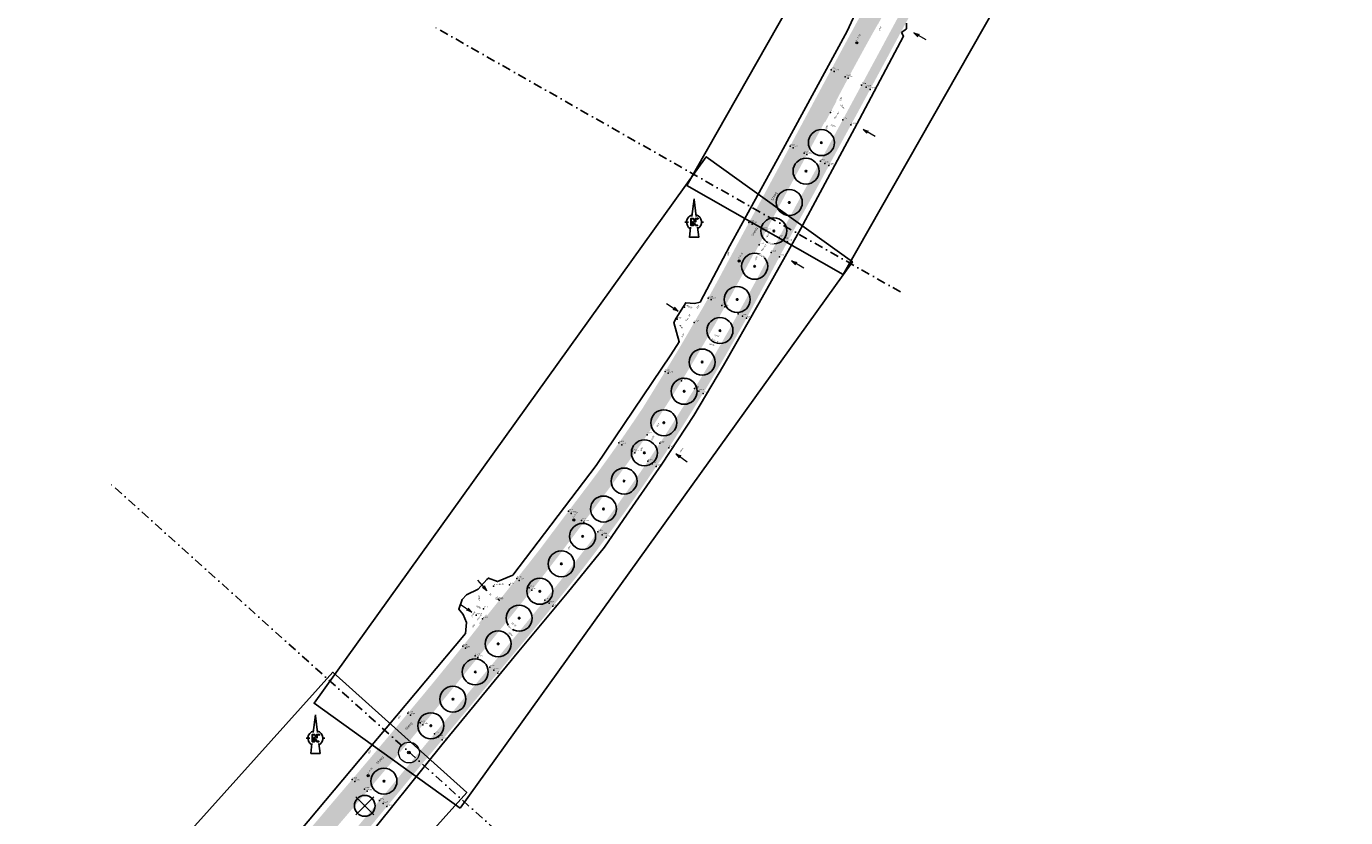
# Model space of a CAD drawing. Header units: metres. Extents: x 157686 to 160831, y 403691 to 406312.
# Tile 13 of 29: x 159361 to 159741, y 404510 to 404738. Entities that reach past the tile are written whole.
import ezdxf
from ezdxf.enums import TextEntityAlignment as Align

# ---------------------------------------------------------------- set-up
doc = ezdxf.new("R2010")
doc.units = ezdxf.units.M
doc.linetypes.add('DASHDOT2', pattern=[12.7, 6.35, -3.175, 0, -3.175])
doc.layers.get('Defpoints').update_dxf_attribs({"color": 171})
for name, color, linetype, lineweight in [('B-WE-GR-BOOM-S', 90, 'Continuous', 25), ('B-WE-GR-BOOM-S (ingemeten)', 90, 'Continuous', 25), ('B-WE-MO-ONDERZOEK_BORING-S-200', 30, 'Continuous', 18), ('B-WE-OG-HOOGTEPUNT-S', 7, 'Continuous', 25), ('B-WE-OG-HOOGTEPUNT-T18', 10, 'Continuous', 18), ('B-WE-OG-TOPOGRAFIE-T35', 7, 'Continuous', 35), ('B-WE-OG-TOPOGRAFIE_INRIT-G', 10, 'Continuous', 18), ('B-WE-VH-T25', 7, 'Continuous', 25), ('V-WE-GR-BOOM-S (kwaliteit)', 20, 'Continuous', 25), ('X-XX-AL-BLADVERWIJZING_AS-G', 7, 'DASHDOT2', 25), ('X-XX-AL-ORIENTATIE-S', 7, 'Continuous', 25)]:
    doc.layers.add(name, color=color, linetype=linetype, lineweight=lineweight)
doc.layers.add('V-WE-VH-GESLOTENVERHARDING_ASFALT-A-200', color=7, linetype='Continuous', lineweight=18, true_color=0xcdcdcd)
doc.styles.add('NLCS-ISO', font='NLCS-ISO.TTF')
doc.styles.add('NLCS-ISO-M200-T25_CURSIEF', font='NLCS-ISO.TTF', dxfattribs={"oblique": 15, "height": 0.5})
doc.styles.add('NLCS-ISO-M200-T35', font='NLCS-ISO.TTF', dxfattribs={"height": 0.7})

# ---------------------------------------------------------------- blocks, each defined once
blk = doc.blocks.new('SGR-BOOM_GBKN-SO')
at = {"linetype": 'ByBlock', "lineweight": 18}
h = blk.add_hatch(color=0, dxfattribs=at)
h.dxf.hatch_style = 1
edge = h.paths.add_edge_path()
edge.add_arc((0, 0), 0.25, 0, 360)
at = {"color": 0, "linetype": 'ByBlock', "lineweight": 18}
for radius in [2, 0.25]:
    blk.add_circle((0, 0), radius, dxfattribs=at)
at = {"color": 0, "linetype": 'ByBlock', "lineweight": 18, "style": 'NLCS-ISO'}
blk.add_attdef('SOORT', (2.5, 0), '', height=1.5, dxfattribs=at)
blk = doc.blocks.new('SGR-BOOM_01')
at = {"ltscale": 0.1}
h = blk.add_hatch(color=256, dxfattribs=at)
edge = h.paths.add_edge_path()
edge.add_arc((0, 0), 0.15, 0, 360)
for radius in [2.5, 0.045]:
    blk.add_circle((0, 0), radius)
blk.add_circle((0, 0), 0.15, dxfattribs=at)
blk = doc.blocks.new('inrit')
at = {"linetype": 'Continuous'}
for p, q in [((0, 0), (4.06, 0)), ((4.06, 0), (2.53, 0.38)), ((2.53, 0.38), (2.97, 0)), ((4.06, 0), (2.53, -0.38)), ((2.53, -0.38), (2.97, 0))]:
    blk.add_line(p, q, dxfattribs=at)
blk = doc.blocks.new('Noordpijl Advin')
blk.add_hatch(color=256).paths.add_polyline_path([(2.18, 2.74), (0.92, 2.74), (0.92, 0.69), (-0.59, 2.74), (-2.32, 2.74), (-2.32, -2.44), (-0.56, -2.44), (-0.56, -0.24), (1.04, -2.44), (2.54, -2.44), (2.54, -2.17), (1.18, -2.17), (-0.83, 0.59), (-0.83, -2.17), (-2.05, -2.17), (-2.05, 2.47), (-0.72, 2.47), (0.91, 0.24), (1.19, 0.24), (1.19, 2.47), (2.18, 2.47, 5.532946)])
for p, q in [((0.03, 16.93), (-1.54, 4.14)), ((-2.5, -3.65), (-3.41, -11.07))]:
    blk.add_line(p, q)
for points in [[(-0.05, 16.28), (1.46, 4.17)], [(-5.42, 0), (-6.7, 0)], [(-5.42, 0), (-4.14, 0)], [(5.42, 0), (6.7, 0)], [(2.44, -3.69), (3.34, -10.91), (-3.39, -10.91)]]:
    blk.add_lwpolyline(points)
blk.add_lwpolyline([(2.18, 2.74), (0.92, 2.74), (0.92, 0.69), (-0.59, 2.74), (-2.32, 2.74), (-2.32, -2.44), (-0.56, -2.44), (-0.56, -0.24), (1.04, -2.44), (2.54, -2.44), (2.54, -2.17), (1.18, -2.17), (-0.83, 0.59), (-0.83, -2.17), (-2.05, -2.17), (-2.05, 2.47), (-0.72, 2.47), (0.91, 0.24), (1.19, 0.24), (1.19, 2.47), (2.18, 2.47), (2.18, 2.47, 5.532946)], format="xyb", close=True)
for start, end in [(105.04578, 240.95914), (300.17705, 74.04174)]:
    blk.add_arc((0, 0), 5.42, start, end)
for points in [[(-0.05, 16.28), (0.03, 16.93), (1.46, 4.17), (1.63, 4.11)], [(2.42, -3.7), (2.57, -3.59), (3.34, -10.91), (3.52, -11.07)], [(-3.41, -11.07), (-3.39, -10.91), (3.52, -11.07), (3.34, -10.91)]]:
    blk.add_solid(points)
blk = doc.blocks.new('SOG-HOOGTEPUNT-SO')
for p, q in [((-0.5, 0), (0.5, 0)), ((0, 0.5), (0, -0.5))]:
    blk.add_line(p, q)
blk = doc.blocks.new('V-SGR-BOOM_02')
at = {"lineweight": -3}
for p, q in [((-4.29, 4.29), (4.29, -4.29)), ((4.29, 4.29), (-4.29, -4.29))]:
    blk.add_line(p, q, dxfattribs=at)
for radius in [5, 0.15]:
    blk.add_circle((0, 0), radius)
blk = doc.blocks.new('SMO-BODEM_BORING_VERHARDING-SO')
h = blk.add_hatch(color=256)
edge = h.paths.add_edge_path()
edge.add_arc((0, 0), 1.5, 0, 360)
blk.add_circle((0, 0), 1.5)
at = {"style": 'NLCS-ISO'}
blk.add_attdef('NR', (1.7, 1.5), '', height=2.5, dxfattribs=at)

msp = doc.modelspace()

# ---------------------------------------------------------------- hatches: boundary and pattern name
at = {"layer": 'V-WE-VH-GESLOTENVERHARDING_ASFALT-A-200', "true_color": 0x7d7d7d}
h = msp.add_hatch(color=8, dxfattribs=at)
h.dxf.hatch_style = 1
h.paths.add_polyline_path([(159651.77, 404816.04), (159654.1, 404819.59), (159656.25, 404822.88), (159658.28, 404825.94), (159660.11, 404828.69), (159662.71, 404832.57), (159665.9, 404837.22), (159667.94, 404840.15), (159669.11, 404841.83), (159670.9, 404844.33), (159673.17, 404847.48), (159675.29, 404850.41), (159676.86, 404852.58), (159678.25, 404854.47), (159680.27, 404857.17), (159681.59, 404858.91), (159684.43, 404862.61), (159687.82, 404867.02), (159690.27, 404870.19), (159690.16, 404870.33), (159692.88, 404873.79), (159692.95, 404873.73), (159696.06, 404877.73), (159699.88, 404882.64), (159702.62, 404886.16), (159704.97, 404889.16), (159709.51, 404894.86), (159713.13, 404899.3), (159715.16, 404901.74), (159716.83, 404903.74), (159718.61, 404905.88), (159720.64, 404908.26), (159722.97, 404910.95), (159725.44, 404913.72), (159727.66, 404916.13), (159729.72, 404918.33), (159731.75, 404920.48), (159733.49, 404922.27), (159735.94, 404924.76), (159736.75, 404925.55), (159733.17, 404929.68), (159732.04, 404928.59), (159729.52, 404926.12), (159727.49, 404924.08), (159725.31, 404921.79), (159723.37, 404919.67), (159721.21, 404917.25), (159718.89, 404914.57), (159716.55, 404911.88), (159714.41, 404909.38), (159712.47, 404907.08), (159710.8, 404905.08), (159708.74, 404902.54), (159705.37, 404898.33), (159700.58, 404892.24), (159698.54, 404889.64), (159695.91, 404886.29), (159691.57, 404880.74), (159688.53, 404876.84), (159686.42, 404874.12), (159683.52, 404870.37), (159679.98, 404865.78), (159677.08, 404862.02), (159675.58, 404860.1), (159673.69, 404857.6), (159672.25, 404855.65), (159670.68, 404853.51), (159668.59, 404850.63), (159666.37, 404847.53), (159664.8, 404845.32), (159663.48, 404843.45), (159661.15, 404840.11), (159658.16, 404835.74), (159655.59, 404831.9), (159653.72, 404829.06), (159651.68, 404825.94), (159649.54, 404822.67), (159647.18, 404819.06), (159644.74, 404815.3), (159642.3, 404811.53), (159641.63, 404810.52), (159639.51, 404807.16), (159637.86, 404804.51), (159635.8, 404801.18), (159633.4, 404797.19), (159630.51, 404792.35), (159628.5, 404788.98), (159626.32, 404785.3), (159625.12, 404783.29), (159623.42, 404780.39), (159621.11, 404776.42), (159619.46, 404773.57), (159617.53, 404770.23), (159615.43, 404766.59), (159613.75, 404763.63), (159611.9, 404760.38), (159610.24, 404757.43), (159607.69, 404752.88), (159604.48, 404747.1), (159603, 404744.45), (159601.6, 404741.88), (159600.29, 404739.49), (159598.18, 404735.64), (159597.02, 404733.48), (159595.66, 404730.96), (159594.04, 404727.96), (159592.29, 404724.7), (159590.83, 404722.01), (159589.29, 404719.14), (159587.78, 404716.33), (159586.14, 404713.27), (159583.64, 404708.62), (159580.94, 404703.55), (159578.53, 404699.03), (159575.83, 404694.01), (159573.68, 404690.02), (159571.98, 404686.89), (159568.59, 404680.63), (159565.95, 404675.73), (159564.3, 404672.66), (159562.58, 404669.45), (159560.07, 404664.77), (159557.51, 404660.09), (159555.79, 404657.03), (159555.62, 404656.74), (159555.09, 404655.84), (159554.22, 404654.35), (159553.31, 404652.77), (159552.28, 404650.98), (159551.34, 404649.34), (159550.87, 404648.54), (159550.39, 404647.72), (159549.88, 404646.85), (159549.14, 404645.57), (159547.33, 404642.56), (159545.91, 404640.22), (159543.82, 404636.81), (159542.2, 404634.17), (159541.03, 404632.26), (159538.45, 404628.07), (159535.86, 404624.24), (159533.79, 404621.2), (159531.96, 404618.57), (159530.49, 404616.48), (159528.57, 404613.76), (159526.37, 404610.73), (159525.03, 404608.91), (159522.41, 404605.42), (159520.04, 404602.29), (159517.43, 404598.84), (159514.61, 404595.11), (159512.14, 404591.83), (159509.19, 404587.87), (159505.59, 404583.24), (159503.28, 404580.34), (159500.03, 404576.31), (159497.6, 404573.28), (159495.86, 404571.12), (159494.26, 404569.13), (159493.67, 404568.37), (159493.33, 404568.68), (159491.23, 404566.03), (159491.56, 404565.72), (159489.11, 404562.59), (159486.47, 404559.27), (159483.72, 404555.86), (159480.52, 404551.92), (159477.43, 404548.14), (159474.67, 404544.8), (159478.09, 404540.41), (159478.89, 404541.38), (159481.61, 404544.71), (159484.52, 404548.28), (159487.69, 404552.19), (159490.52, 404555.67), (159493.44, 404559.3), (159496.75, 404563.41), (159498.8, 404565.96), (159500.39, 404567.95), (159502.18, 404570.19), (159504.49, 404573.09), (159507.77, 404577.22), (159510.19, 404580.29), (159513.84, 404585.02), (159515.79, 404587.61), (159518.87, 404591.69), (159522.03, 404595.92), (159524.39, 404599.08), (159526.93, 404602.48), (159529.81, 404606.32), (159531.14, 404608.15), (159532.9, 404610.56), (159534.66, 404613.02), (159536.69, 404615.88), (159538.47, 404618.46), (159540.39, 404621.32), (159541.36, 404622.81), (159542.68, 404624.84), (159543.76, 404626.52), (159545.82, 404629.73), (159548.41, 404633.86), (159550.45, 404637.17), (159552.13, 404639.93), (159553.81, 404642.74), (159555.46, 404645.54), (159557.32, 404648.74), (159558.13, 404650.14), (159558.87, 404651.43), (159560.45, 404654.24), (159562.16, 404657.31), (159564.87, 404662.26), (159567.32, 404666.73), (159570.53, 404672.66), (159571.06, 404673.36), (159571.23, 404673.69), (159573.34, 404677.6), (159573.62, 404678.42), (159576.67, 404684.14), (159578.49, 404687.53), (159580.66, 404691.58), (159583.2, 404696.29), (159585.57, 404700.69), (159588.46, 404706.02), (159590.99, 404710.69), (159591.14, 404710.61), (159592.83, 404713.77), (159594.42, 404716.73), (159594.29, 404716.79), (159597.59, 404723), (159599.04, 404725.7), (159600.38, 404728.16), (159601.91, 404730.97), (159603.08, 404733.09), (159604.99, 404736.52), (159606.24, 404738.74), (159606.4, 404738.95), (159609.27, 404744.11), (159609.94, 404745.34), (159612.1, 404749.24), (159613.2, 404751.22), (159614.62, 404753.78), (159616.27, 404756.74), (159618.44, 404760.59), (159620.19, 404763.71), (159622.33, 404767.43), (159624.28, 404770.8), (159625.97, 404773.7), (159628.07, 404777.31), (159629.62, 404779.98), (159631.4, 404782.99), (159633.12, 404785.88), (159635.24, 404789.43), (159638.23, 404794.41), (159640.1, 404797.54), (159642.19, 404800.99), (159643.79, 404803.59), (159645.63, 404806.58), (159646.42, 404807.79), (159649.32, 404812.26)])
at = {"layer": 'V-WE-VH-GESLOTENVERHARDING_ASFALT-A-200'}
h = msp.add_hatch(color=256, dxfattribs=at)
h.dxf.hatch_style = 1
h.paths.add_polyline_path([(159643.38, 404791.26), (159645.08, 404794), (159647.62, 404798), (159649.23, 404800.56), (159650.51, 404802.59), (159651.33, 404803.87), (159654.46, 404808.66), (159655.08, 404809.61), (159656.87, 404812.34), (159659.21, 404815.88), (159661.35, 404819.12), (159663.42, 404822.22), (159665.28, 404825), (159667.87, 404828.77), (159671.27, 404833.67), (159673.11, 404836.3), (159674.26, 404837.91), (159676.04, 404840.42), (159678.3, 404843.55), (159680.48, 404846.56), (159681.93, 404848.53), (159683.47, 404850.57), (159685.33, 404853.04), (159686.69, 404854.86), (159689.57, 404858.67), (159692.75, 404862.88), (159695.58, 404866.57), (159698.04, 404869.79), (159701.13, 404873.78), (159704.7, 404878.34), (159707.57, 404882), (159710.03, 404885.09), (159714.71, 404890.94), (159718.34, 404895.31), (159720.42, 404897.77), (159721.82, 404899.44), (159723.7, 404901.65), (159725.64, 404903.9), (159727.87, 404906.46), (159730.41, 404909.3), (159732.47, 404911.56), (159734.95, 404914.22), (159736.79, 404916.15), (159738.42, 404917.76), (159741.2, 404920.4), (159739.34, 404922.56), (159738.87, 404922.12), (159736.19, 404919.56), (159734.59, 404917.96), (159732.79, 404916.03), (159730.32, 404913.37), (159728.26, 404911.11), (159725.71, 404908.26), (159723.49, 404905.71), (159721.55, 404903.46), (159719.66, 404901.25), (159718.27, 404899.58), (159716.2, 404897.12), (159712.57, 404892.74), (159707.88, 404886.9), (159705.42, 404883.81), (159702.55, 404880.15), (159698.98, 404875.57), (159695.89, 404871.57), (159693.45, 404868.36), (159690.63, 404864.68), (159687.46, 404860.49), (159684.58, 404856.7), (159683.22, 404854.9), (159681.36, 404852.44), (159679.84, 404850.38), (159678.36, 404848.37), (159676.17, 404845.36), (159673.9, 404842.22), (159672.11, 404839.72), (159670.96, 404838.11), (159669.1, 404835.48), (159665.71, 404830.58), (159663.12, 404826.81), (159661.27, 404824.03), (159659.22, 404820.93), (159657.08, 404817.69), (159654.74, 404814.15), (159652.95, 404811.42), (159652.32, 404810.47), (159649.2, 404805.68), (159648.17, 404804.08), (159646.86, 404802.05), (159645.24, 404799.49), (159642.75, 404795.49), (159641.07, 404792.75), (159638.06, 404787.73), (159636.39, 404784.84), (159634.58, 404781.7), (159632.7, 404778.45), (159631.34, 404776.06), (159629.03, 404772.02), (159627.41, 404769.12), (159625.47, 404765.57), (159623.7, 404762.27), (159621.88, 404758.9), (159619.91, 404755.25), (159618.16, 404752.02), (159616.85, 404749.59), (159616.15, 404748.29), (159615.68, 404747.42), (159615.43, 404746.96), (159614.35, 404744.96), (159614.14, 404744.57), (159612.88, 404742.23), (159611.96, 404740.53), (159611.17, 404739.07), (159610.27, 404737.4), (159608.96, 404734.97), (159607.11, 404731.53), (159605.97, 404729.41), (159604.55, 404726.79), (159603.14, 404724.16), (159601.52, 404721.15), (159598.2, 404715.01), (159597.13, 404713.03), (159596.53, 404711.92), (159595.2, 404709.44), (159594.93, 404708.95), (159592.18, 404703.87), (159589.23, 404698.38), (159586.91, 404694.14), (159584.42, 404689.67), (159582.13, 404685.5), (159580.37, 404682.19), (159579.1, 404679.77), (159577.4, 404676.52), (159576.42, 404674.68), (159574.63, 404671.32), (159574.26, 404670.63), (159571.15, 404664.83), (159568.59, 404660.11), (159566.11, 404655.58), (159564.3, 404652.32), (159562.74, 404649.55), (159561.8, 404647.91), (159560.99, 404646.48), (159559.38, 404643.69), (159557.8, 404640.99), (159556.06, 404638.07), (159554.24, 404635.07), (159552.22, 404631.79), (159550.84, 404629.57), (159549.74, 404627.82), (159547.51, 404624.27), (159546.02, 404621.93), (159544.05, 404618.92), (159542.53, 404616.62), (159540.48, 404613.56), (159538.47, 404610.58), (159536.59, 404607.85), (159534.89, 404605.41), (159533.56, 404603.52), (159530.82, 404599.64), (159528.79, 404596.81), (159525.97, 404592.96), (159522.69, 404588.54), (159520.27, 404585.35), (159517.67, 404581.99), (159515.98, 404579.84), (159514, 404577.39), (159511.47, 404574.25), (159508.31, 404570.36), (159506.08, 404567.6), (159504.03, 404565.09), (159503.14, 404564), (159502.41, 404563.1), (159500.29, 404560.5), (159496.93, 404556.42), (159493.95, 404552.84), (159490.78, 404549.04), (159487.91, 404545.62), (159484.91, 404541.99), (159482.26, 404538.8), (159480.76, 404536.99), (159482.55, 404534.69), (159483.54, 404535.87), (159484.56, 404537.09), (159487.28, 404540.36), (159490.28, 404544), (159493.04, 404547.34), (159494.88, 404549.54), (159496.29, 404551.23), (159499.15, 404554.69), (159502.69, 404558.94), (159504.87, 404561.58), (159506.45, 404563.47), (159508.57, 404566.03), (159510.74, 404568.7), (159513.91, 404572.62), (159516.42, 404575.74), (159518.21, 404577.98), (159520.06, 404580.31), (159522.86, 404583.95), (159525, 404586.79), (159528.35, 404591.3), (159531.15, 404595.15), (159533.19, 404597.99), (159534.77, 404600.23), (159535.95, 404601.89), (159537.29, 404603.82), (159539.03, 404606.32), (159540.88, 404609.04), (159542.89, 404611.99), (159544.92, 404614.99), (159546.4, 404617.26), (159548.61, 404620.71), (159549.91, 404622.77), (159552.14, 404626.32), (159553.24, 404628.08), (159554.62, 404630.3), (159556.64, 404633.58), (159558.46, 404636.58), (159560.18, 404639.5), (159561.74, 404642.2), (159563.34, 404644.98), (159564.16, 404646.41), (159565.1, 404648.06), (159566.66, 404650.83), (159568.46, 404654.09), (159570.91, 404658.61), (159573.45, 404663.33), (159576.53, 404669.14), (159579.75, 404675.16), (159581.43, 404678.28), (159582.75, 404680.7), (159584.57, 404684), (159586.85, 404688.18), (159589.28, 404692.64), (159591.56, 404696.89), (159594.52, 404702.38), (159595.96, 404705.03), (159597.27, 404707.46), (159598.88, 404710.42), (159600.56, 404713.51), (159602.1, 404716.37), (159603.88, 404719.66), (159605.49, 404722.67), (159606.91, 404725.29), (159608.32, 404727.92), (159609.46, 404730.04), (159611.3, 404733.48), (159613.03, 404736.69), (159613.8, 404738.12), (159615.21, 404740.74), (159618.01, 404745.93), (159618.48, 404746.8), (159619.18, 404748.09), (159620.5, 404750.53), (159622.24, 404753.76), (159624.21, 404757.41), (159626.03, 404760.78), (159627.81, 404764.07), (159629.74, 404767.63), (159631.31, 404770.53), (159633.57, 404774.57), (159634.92, 404776.96), (159636.8, 404780.2), (159638.67, 404783.35), (159640.38, 404786.23)])
at = {"layer": 'V-WE-VH-GESLOTENVERHARDING_ASFALT-A-200', "true_color": 0x7d7d7d}
h = msp.add_hatch(color=8, dxfattribs=at)
h.dxf.hatch_style = 1
h.paths.add_polyline_path([(159375.59, 404425.84), (159378.16, 404428.33), (159380.58, 404430.74), (159383.18, 404433.45), (159385.45, 404435.85), (159390.23, 404440.91), (159395.13, 404446.11), (159399.83, 404451.05), (159404.58, 404456.11), (159409.16, 404461.06), (159413.87, 404466.2), (159419.8, 404472.69), (159423.1, 404476.3), (159427.06, 404480.64), (159429.07, 404482.85), (159431.88, 404485.95), (159433.82, 404488.12), (159435.56, 404490.07), (159437.33, 404492.09), (159439.32, 404494.38), (159441.8, 404497.28), (159443.96, 404499.81), (159445.58, 404501.72), (159446.72, 404503.08), (159447.97, 404504.59), (159448.5, 404505.23), (159449.95, 404506.95), (159450.82, 404507.98), (159452.21, 404509.6), (159454.75, 404512.56), (159457.21, 404515.43), (159459.51, 404518.14), (159462.32, 404521.49), (159466.18, 404526.08), (159469.45, 404530), (159472.71, 404533.91), (159475.3, 404537.03), (159478.09, 404540.41), (159474.67, 404544.8), (159470.83, 404540.19), (159468.39, 404537.25), (159465.06, 404533.28), (159462.05, 404529.71), (159457.83, 404524.71), (159454.89, 404521.24), (159452.6, 404518.55), (159450.48, 404516.06), (159447.92, 404513.05), (159446.63, 404511.53), (159445.62, 404510.34), (159443.65, 404508.03), (159442.41, 404506.57), (159441.19, 404505.13), (159439.45, 404503.1), (159437.19, 404500.45), (159435.15, 404498.08), (159432.56, 404495.06), (159431.08, 404493.37), (159429.34, 404491.41), (159427.19, 404489.01), (159424.56, 404486.05), (159422.64, 404483.92), (159418.79, 404479.62), (159415.72, 404476.21), (159410.01, 404469.95), (159405.15, 404464.66), (159400.73, 404459.85), (159395.94, 404454.7), (159391.31, 404449.75), (159386.5, 404444.61), (159381.71, 404439.54), (159379.24, 404437.01), (159376.86, 404434.61), (159374.42, 404432.19), (159371.89, 404429.73), (159369.28, 404427.26), (159366.79, 404424.97), (159364.3, 404422.71), (159361.73, 404420.46), (159358.88, 404418.06), (159356.35, 404416.05), (159354.87, 404414.94), (159353.67, 404414.07), (159351.6, 404412.61), (159348.89, 404410.91), (159345.79, 404408.98), (159342.51, 404406.96), (159339.84, 404405.37), (159338.31, 404404.45), (159336.69, 404403.5), (159334.1, 404402.03), (159330.99, 404400.38), (159328.15, 404398.88), (159321.96, 404395.67), (159315.72, 404392.44), (159309.46, 404389.22), (159303.21, 404386.01), (159296.99, 404382.83), (159290.8, 404379.66), (159284.39, 404376.38), (159278.18, 404373.19), (159271.92, 404369.96), (159265.73, 404366.75), (159259.7, 404363.64), (159253.51, 404360.48), (159247.24, 404357.36), (159244.52, 404356.03), (159241.1, 404354.41), (159237.55, 404352.83), (159234.67, 404351.59), (159231.31, 404350.18), (159228.18, 404348.93), (159225.2, 404347.79), (159222.04, 404346.65), (159219.06, 404345.63), (159216, 404344.58), (159212.49, 404343.42), (159209.35, 404342.4), (159206.04, 404341.38), (159202.48, 404340.36), (159198.94, 404339.36), (159195.69, 404338.48), (159192.23, 404337.57), (159189.02, 404336.78), (159185.42, 404335.99), (159183.94, 404335.71), (159182.38, 404335.46), (159179.76, 404335.03), (159176.41, 404334.48), (159174.18, 404334.12), (159172.43, 404333.9), (159170.28, 404333.81), (159169.24, 404333.88), (159167.34, 404333.91), (159164.36, 404334.01), (159162.97, 404334.09), (159161.23, 404334.22), (159159.3, 404334.44), (159157.39, 404334.69), (159154.73, 404335.25), (159151.8, 404335.86), (159147.99, 404336.77), (159145.37, 404337.45), (159143.4, 404337.96), (159141.32, 404338.54), (159138.61, 404339.33), (159135.77, 404340.22), (159132.01, 404341.4), (159125.24, 404343.58), (159118.55, 404345.75), (159114.79, 404346.96), (159114.67, 404341.29), (159116.95, 404340.53), (159119.19, 404339.78), (159123.58, 404338.34), (159130.29, 404336.19), (159134.17, 404335.02), (159136.96, 404334.16), (159139.76, 404333.28), (159142.01, 404332.57), (159143.64, 404332.06), (159144.17, 404331.92), (159145.67, 404331.5), (159147.44, 404331.05), (159150.31, 404330.33), (159154.06, 404329.58), (159156.79, 404329.13), (159158.61, 404328.91), (159160.85, 404328.67), (159162.77, 404328.48), (159163.74, 404328.38), (159167.16, 404328.14), (159169.48, 404328.05), (159170.43, 404328.1), (159173.15, 404328.28), (159173.83, 404328.32), (159174.67, 404328.16), (159175.48, 404327.93), (159176.13, 404327.72), (159176.73, 404327.49), (159183.11, 404329.38), (159183.4, 404329.76), (159185.99, 404330.28), (159187.1, 404330.54), (159190.6, 404331.34), (159194.52, 404332.34), (159197.35, 404333.11), (159200.63, 404334.03), (159204.1, 404335.06), (159207.68, 404336.16), (159210.79, 404337.15), (159214.49, 404338.35), (159217.46, 404339.32), (159221.32, 404340.63), (159223.94, 404341.56), (159227.33, 404342.85), (159230.37, 404344.05), (159233.39, 404345.26), (159235.17, 404346), (159236.78, 404346.65), (159239.72, 404347.9), (159241.76, 404348.81), (159243.28, 404349.49), (159246.75, 404351.14), (159249.56, 404352.52), (159255.83, 404355.63), (159262.03, 404358.82), (159268.28, 404362.02), (159274.49, 404365.2), (159280.67, 404368.36), (159286.88, 404371.54), (159293.19, 404374.77), (159299.42, 404377.96), (159305.64, 404381.13), (159311.9, 404384.32), (159318.05, 404387.6), (159320.01, 404388.62), (159324.27, 404390.86), (159330.52, 404394), (159335.22, 404396.37), (159336.74, 404397.13), (159339.47, 404398.57), (159342.83, 404400.4), (159346.39, 404402.35), (159346.24, 404402.61), (159347.21, 404403.22), (159348.73, 404404.15), (159351.83, 404406.15), (159354.54, 404407.99), (159356.8, 404409.54), (159358.2, 404410.55), (159359.92, 404411.85), (159362.32, 404413.77), (159363.7, 404414.92), (159365.39, 404416.35), (159367.89, 404418.58), (159370.59, 404421.02), (159372.97, 404423.3)])
at = {"layer": 'V-WE-VH-GESLOTENVERHARDING_ASFALT-A-200'}
h = msp.add_hatch(color=256, dxfattribs=at)
h.dxf.hatch_style = 1
h.paths.add_polyline_path([(159474.99, 404525.65), (159478.26, 404529.54), (159478.8, 404530.18), (159479.65, 404531.21), (159481.12, 404532.97), (159482.55, 404534.69), (159480.76, 404536.99), (159478.74, 404534.55), (159475.96, 404531.2), (159472.59, 404527.11), (159469.76, 404523.68), (159465.65, 404518.68), (159462.97, 404515.44), (159460.57, 404512.54), (159458.1, 404509.57), (159455.83, 404506.86), (159454.54, 404505.31), (159453.53, 404504.1), (159451.7, 404501.89), (159450.39, 404500.31), (159449.5, 404499.22), (159449.16, 404498.81), (159447.67, 404497.03), (159445.4, 404494.39), (159442.84, 404491.45), (159440.97, 404489.32), (159439.12, 404487.21), (159437.11, 404484.95), (159434.91, 404482.49), (159432.59, 404479.91), (159430.37, 404477.45), (159426.36, 404473.03), (159423.22, 404469.58), (159417.17, 404462.97), (159412.55, 404458.05), (159407.81, 404453.1), (159402.96, 404448.1), (159398.08, 404443.01), (159393.21, 404437.94), (159388.52, 404433.06), (159383.53, 404427.85), (159378.63, 404422.78), (159373.69, 404417.66), (159368.82, 404412.62), (159366.12, 404409.82), (159363.89, 404407.54), (159365.67, 404405.68), (159366.39, 404406.19), (159367.2, 404406.85), (159368.04, 404407.58), (159370.75, 404410.36), (159375.79, 404415.62), (159380.68, 404420.71), (159385.6, 404425.89), (159390.38, 404430.9), (159395.23, 404435.93), (159400.12, 404440.97), (159405.09, 404446.12), (159409.95, 404451.13), (159414.6, 404456.06), (159419.43, 404461.19), (159425.51, 404467.82), (159428.6, 404471.23), (159432.58, 404475.66), (159434.79, 404478.11), (159437.17, 404480.78), (159439.39, 404483.29), (159441.31, 404485.5), (159443.22, 404487.68), (159444.98, 404489.71), (159447.47, 404492.58), (159448.81, 404494.12), (159449.83, 404495.31), (159451.38, 404497.1), (159452.69, 404498.66), (159454.02, 404500.24), (159455.85, 404502.45), (159456.86, 404503.67), (159458.12, 404505.2), (159460.37, 404507.93), (159462.83, 404510.91), (159465.16, 404513.72), (159466.57, 404515.44), (159467.81, 404516.95), (159469.6, 404519.13), (159470.5, 404520.22), (159472.02, 404522.06)])

# ---------------------------------------------------------------- linework, layer by layer
at = {"layer": 'Defpoints'}
for points in [[(159602.55, 404747.95), (159597.46, 404736.88), (159578.98, 404702.91), (159568.87, 404684.5), (159563.61, 404674.9), (159555.03, 404658.7), (159553.43, 404658.32), (159550.9, 404658.51), (159550.21, 404657.45), (159548.12, 404654.02), (159547.48, 404652.77), (159549.01, 404647.24), (159546.59, 404643.48), (159525.08, 404611.6), (159501.01, 404579.95), (159496.63, 404578.08), (159494.06, 404579.1), (159493.56, 404578.71), (159491.06, 404575.87), (159487.63, 404574.26), (159486.42, 404572.91), (159485.46, 404570.18), (159486.71, 404568.62), (159487.7, 404566.28), (159487.41, 404563.16), (159464.49, 404535.79), (159437.01, 404503.07)], [(159457.42, 404502.2), (159480.58, 404531.03), (159502.77, 404558.03), (159516.74, 404574.7), (159527.43, 404588.06), (159532.93, 404595.96), (159544, 404611.94), (159553.22, 404625.95), (159561.78, 404640.42), (159572.11, 404658.49), (159583.98, 404679.76), (159601.02, 404711.46), (159613.72, 404735.39), (159613.15, 404736.44), (159614.55, 404737.52), (159614.52, 404739.14)]]:
    msp.add_lwpolyline(points, dxfattribs=at)
at = {"layer": 'X-XX-AL-BLADVERWIJZING_AS-G', "ltscale": 0.4, "extrusion": (0.000285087, -0.002024, 0.999998), "elevation": -773.46}
msp.add_lwpolyline([(159612.84, 404660.88), (159478.32, 404737.39)], dxfattribs=at)
at = {"layer": 'X-XX-AL-BLADVERWIJZING_AS-G', "ltscale": 0.4, "extrusion": (2.66404e-05, -0.001837, 0.999998), "elevation": -730.35}
msp.add_lwpolyline([(159499.95, 404502.31), (159384.87, 404605.78)], dxfattribs=at)

# ---------------------------------------------------------------- block references
at = {"layer": 'B-WE-GR-BOOM-S', "xscale": 1.5, "yscale": 1.5, "zscale": 1.5}
msp.add_blockref('SGR-BOOM_GBKN-SO', (159471.08, 404528.78), dxfattribs=at)
at = {"layer": 'B-WE-GR-BOOM-S (ingemeten)', "xscale": 1.5, "yscale": 1.5, "zscale": 1.5}
for p in [(159590.02, 404704.69, 8.48), (159585.6, 404696.45, 8.26), (159580.76, 404687.43, 8.34), (159576.32, 404679.23, 8.5), (159570.78, 404669.03, 8.44), (159565.73, 404659.44, 8.54), (159560.77, 404650.48, 8.24), (159555.64, 404641.4, 8.3), (159550.45, 404632.98, 8.4), (159544.57, 404623.9, 8.76), (159538.97, 404615.21, 8.77), (159533.13, 404607.08, 8.9), (159527.18, 404599.02, 8.89), (159521.16, 404591.13, 8.84), (159515.01, 404583.21, 8.9), (159508.83, 404575.29, 8.81), (159502.86, 404567.53, 8.54), (159496.81, 404560.12, 8.76), (159490.2, 404552.04, 8.6), (159483.76, 404544.18, 8.67), (159477.39, 404536.51, 8.59), (159463.87, 404520.53, 8.46)]:
    msp.add_blockref('SGR-BOOM_01', p, dxfattribs=at)
at = {"layer": 'B-WE-MO-ONDERZOEK_BORING-S-200', "xscale": 0.2000000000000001, "yscale": 0.2000000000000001, "zscale": 0.2000000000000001}
for p, rotation, values in [((159600.24, 404733.48), 55.83290981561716, {'NR': '2-2-16'}), ((159566.32, 404670.55), 55.83290981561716, {'NR': '2-2-15'}), ((159518.65, 404595.84), 55.83290981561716, {'NR': '2-2-14'}), ((159459.34, 404522.12), 49.13940258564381, {'NR': '2-2-11'})]:
    msp.add_blockref('SMO-BODEM_BORING_VERHARDING-SO', p, dxfattribs=dict(at, rotation=rotation)).add_auto_attribs(values)
at = {"layer": 'B-WE-OG-HOOGTEPUNT-S', "xscale": 0.2, "yscale": 0.2, "zscale": 0.2}
for p in [(159592.82, 404725.68, 8.19), (159593.68, 404725.25, 8.23), (159596.87, 404723.66, -0.43), (159597.72, 404723.24, 8.15), (159601.6, 404721.31, 7.88), (159602.9, 404720.66, 7.86), (159604.09, 404720.06, 7.83), (159598.56, 404709.83, 7.87), (159580.99, 404703.66, 8.24), (159581.86, 404703.23, 8.27), (159585.04, 404701.64, 8.24), (159585.87, 404701.23, 8.19), (159589.72, 404699.31, 7.94), (159591.04, 404698.65, 7.93), (159592.2, 404698.07, 7.9), (159569.14, 404681.65, 8.3), (159570.02, 404681.21, 8.32), (159579.19, 404676.64, 8), (159580.26, 404676.11, 7.98), (159577.92, 404671.74, 7.99), (159557.36, 404659.83, 8.31), (159558.19, 404659.4, 8.37), (159561.35, 404657.75, 8.43), (159562.17, 404657.32, 8.39), (159565.98, 404655.34, 8.08), (159567.27, 404654.66, 8.06), (159568.44, 404654.05, 8.05), (159544.97, 404638.69, 8.31), (159545.83, 404638.19, 8.38), (159548.89, 404636.42, 8.5), (159549.7, 404635.95, 8.51), (159553.45, 404633.78, 8.14), (159554.71, 404633.05, 8.13), (159555.89, 404632.37, 8.11), (159531.62, 404618.09, 8.37), (159532.45, 404617.57, 8.44), (159535.44, 404615.67, 8.52), (159545.99, 404616.64, 8.14), (159539.97, 404612.8, 8.23), (159541.22, 404612.01, 8.19), (159542.4, 404611.26, 8.16), (159517.05, 404598.35, 8.45), (159517.88, 404597.77, 8.51), (159520.81, 404595.74, 8.58), (159521.52, 404595.25, 8.55), (159525.58, 404592.43, 8.27), (159526.82, 404591.57, 8.25), (159527.96, 404590.78, 8.22), (159502.18, 404578.98, 8.5), (159502.89, 404578.44, 8.54), (159505.73, 404576.26, 8.54), (159506.52, 404575.65, 8.5), (159510.27, 404572.77, 8.27), (159511.48, 404571.84, 8.26), (159512.59, 404570.98, 8.24), (159486.62, 404559.47, 8.53), (159487.39, 404558.88, 8.57), (159490.19, 404556.71, 8.57), (159490.91, 404556.16, 8.52), (159494.44, 404553.43, 8.29), (159495.53, 404552.58, 8.26), (159496.68, 404551.7, 8.23), (159470.77, 404540.12, 8.56), (159471.53, 404539.53, 8.6), (159474.36, 404537.36, 8.58), (159475.1, 404536.79, 8.54), (159478.45, 404534.2, 8.3), (159479.6, 404533.32, 8.26), (159480.7, 404532.47, 8.24), (159454.69, 404521.01, 8.51), (159455.43, 404520.44, 8.56), (159458.26, 404518.25, 8.57), (159459.07, 404517.62, 8.53), (159462.54, 404514.92, 8.33), (159463.65, 404514.07, 8.31), (159464.74, 404513.22, 8.28)]:
    msp.add_blockref('SOG-HOOGTEPUNT-SO', p, dxfattribs=at)
at = {"layer": 'B-WE-OG-TOPOGRAFIE_INRIT-G'}
for p, rotation in [((159620.19, 404734.29), 149.39304405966), ((159605.54, 404706.41), 149.39304405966), ((159584.93, 404668.53), 149.39304405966), ((159545.34, 404658.33), 326.1099081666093), ((159551.28, 404612.56), 143.3953250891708), ((159490.87, 404578.5), 311.249224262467), ((159485.88, 404571.56), 326.1099081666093)]:
    msp.add_blockref('inrit', p, dxfattribs=dict(at, rotation=rotation))
at = {"layer": 'V-WE-GR-BOOM-S (kwaliteit)', "xscale": 0.6, "yscale": 0.6, "zscale": 0.6, "rotation": 90}
msp.add_blockref('V-SGR-BOOM_02', (159458.33, 404513.41, 8.56), dxfattribs=at)
at = {"layer": 'X-XX-AL-ORIENTATIE-S', "xscale": 0.4, "yscale": 0.4, "zscale": 0.4}
for p in [(159553.31, 404681.75), (159444.11, 404532.89)]:
    msp.add_blockref('Noordpijl Advin', p, dxfattribs=at)

# ---------------------------------------------------------------- texts
at = {"layer": 'B-WE-OG-HOOGTEPUNT-T18', "style": 'NLCS-ISO'}
for s, p in [('8.190', (159592.92, 404725.96, 8.19)), ('8.234', (159593.79, 404725.52, 8.23)), ('-0.430', (159596.98, 404723.93, -0.43)), ('8.155', (159597.82, 404723.51, 8.15)), ('7.881', (159601.7, 404721.58, 7.88)), ('7.858', (159603.01, 404720.93, 7.86)), ('7.829', (159604.2, 404720.34, 7.83)), ('7.868', (159598.66, 404710.1, 7.87)), ('8.239', (159581.1, 404703.93, 8.24)), ('8.266', (159581.96, 404703.5, 8.27)), ('8.244', (159585.15, 404701.91, 8.24)), ('8.194', (159585.97, 404701.5, 8.19)), ('7.944', (159589.83, 404699.58, 7.94)), ('7.931', (159591.14, 404698.92, 7.93)), ('7.905', (159592.3, 404698.34, 7.9)), ('8.298', (159569.25, 404681.92, 8.3)), ('8.317', (159570.12, 404681.49, 8.32)), ('7.998', (159579.29, 404676.91, 8)), ('7.981', (159580.36, 404676.38, 7.98)), ('7.990', (159578.02, 404672.01, 7.99)), ('8.308', (159557.47, 404660.1, 8.31)), ('8.365', (159558.29, 404659.67, 8.37)), ('8.426', (159561.45, 404658.02, 8.43)), ('8.394', (159562.27, 404657.6, 8.39)), ('8.080', (159566.08, 404655.61, 8.08)), ('8.061', (159567.37, 404654.93, 8.06)), ('8.048', (159568.54, 404654.33, 8.05)), ('8.307', (159545.07, 404638.96, 8.31)), ('8.378', (159545.93, 404638.46, 8.38)), ('8.499', (159548.99, 404636.69, 8.5)), ('8.507', (159549.8, 404636.22, 8.51)), ('8.138', (159553.55, 404634.05, 8.14)), ('8.130', (159554.82, 404633.32, 8.13)), ('8.108', (159555.99, 404632.64, 8.11)), ('8.369', (159531.73, 404618.37, 8.37)), ('8.436', (159532.55, 404617.84, 8.44)), ('8.225', (159540.07, 404613.07, 8.23)), ('8.194', (159541.32, 404612.28, 8.19)), ('8.157', (159542.5, 404611.53, 8.16)), ('8.445', (159517.16, 404598.62, 8.45)), ('8.513', (159517.99, 404598.05, 8.51)), ('8.577', (159520.91, 404596.02, 8.58)), ('8.551', (159521.63, 404595.52, 8.55)), ('8.273', (159525.68, 404592.7, 8.27)), ('8.255', (159526.92, 404591.85, 8.25)), ('8.224', (159528.07, 404591.05, 8.22)), ('8.497', (159502.29, 404579.25, 8.5)), ('8.539', (159502.99, 404578.71, 8.54)), ('8.542', (159505.83, 404576.53, 8.54)), ('8.503', (159506.62, 404575.92, 8.5)), ('8.265', (159510.37, 404573.04, 8.27)), ('8.257', (159511.58, 404572.11, 8.26)), ('8.243', (159512.69, 404571.26, 8.24)), ('8.530', (159486.73, 404559.74, 8.53)), ('8.567', (159487.49, 404559.15, 8.57)), ('8.571', (159490.3, 404556.98, 8.57)), ('8.525', (159491.01, 404556.43, 8.52)), ('8.287', (159494.54, 404553.7, 8.29)), ('8.260', (159495.64, 404552.85, 8.26)), ('8.226', (159496.78, 404551.97, 8.23)), ('8.565', (159470.88, 404540.39, 8.56)), ('8.604', (159471.64, 404539.8, 8.6)), ('8.579', (159474.46, 404537.63, 8.58)), ('8.535', (159475.2, 404537.06, 8.54)), ('8.297', (159478.55, 404534.48, 8.3)), ('8.260', (159479.7, 404533.59, 8.26)), ('8.235', (159480.8, 404532.74, 8.24)), ('8.508', (159454.79, 404521.28, 8.51)), ('8.558', (159455.53, 404520.71, 8.56)), ('8.566', (159458.36, 404518.52, 8.57)), ('8.534', (159459.17, 404517.89, 8.53)), ('8.326', (159462.65, 404515.2, 8.33)), ('8.309', (159463.75, 404514.34, 8.31)), ('8.275', (159464.85, 404513.49, 8.28))]:
    msp.add_text(s, height=0.36, rotation=359.8908, dxfattribs=at).set_placement(p)
at = {"layer": 'B-WE-OG-TOPOGRAFIE-T35', "style": 'NLCS-ISO-M200-T35'}
for p in [(159576.44, 404689.2), (159570.81, 404678.95)]:
    msp.add_text('Steeg', height=0.7, rotation=62.5295, dxfattribs=at).set_placement(p, align=Align.MIDDLE)

# ---------------------------------------------------------------- next in the draw order: texts
at = {"layer": 'B-WE-VH-T25', "char_height": 0.5, "width": 1.4559, "attachment_point": 1, "style": 'NLCS-ISO-M200-T25_CURSIEF', "bg_fill": 3, "box_fill_scale": 1.2, "bg_fill_color": 256, "bg_fill_transparency": 0}
for s, insert, rotation in [('gbt', (159606.39, 404737.24, -8.56), 59.8794), ('gbt', (159595.05, 404716.94, -8.56), 59.8794), ('gbt', (159591.02, 404708.84, -8.56), 59.8794), ('gbt', (159573.9, 404677.66, -16.86), 47.6964), ('gbt', (159562.61, 404672.35, -8.56), 59.8794), ('gbt', (159570.61, 404671.14, -16.86), 47.6964), ('bss-kf', (159550.62, 404653.43, -8.57), 53.9171), ('gbt', (159549.38, 404648.85, -8.58), 47.6964), ('bss-kf', (159558.31, 404648.53, -8.57), 329.9295), ('gbt', (159542.29, 404622.99, -8.58), 47.6964), ('puin', (159540.67, 404619.12, -8.57), 53.9171), ('gbt', (159537.52, 404616.12, -8.58), 47.6964), ('puin', (159549.03, 404615.61, -8.57), 53.9171), ('gbt', (159516.67, 404587.69, -8.58), 47.6964), ('ob10', (159496.92, 404577.6, -8.57), 5.2293), ('gbt', (159495.7, 404573.18, -8.58), 47.6964), ('gbt', (159489.1, 404565.15, -8.58), 47.6964), ('bss-kf', (159499.93, 404565.49, -8.57), 318.9537), ('gbt', (159467.66, 404538.72, -8.58), 47.6964), ('gbt', (159459.06, 404528.69, -8.58), 47.6964)]:
    msp.add_mtext(s, dxfattribs=dict(at, insert=insert, rotation=rotation))

# ---------------------------------------------------------------- next in the draw order: linework, layer by layer
at = {"layer": 'Defpoints'}
msp.add_lwpolyline([(159358.07, 404372.99), (159487.76, 404517.24), (159449.16, 404551.95), (159319.47, 404407.7)], close=True, dxfattribs=at)

# ---------------------------------------------------------------- next in the draw order: block references
at = {"layer": 'B-WE-OG-HOOGTEPUNT-S', "xscale": 0.2, "yscale": 0.2, "zscale": 0.2}
for p in [(159573.21, 404679.62, 8.3), (159574.04, 404679.21, 8.24), (159553.31, 404652.77, 8.35), (159539.76, 404620.37, 8.53), (159543.45, 404618.02, 8.22), (159536.2, 404615.19, 8.51), (159495.51, 404576.8, 8.39), (159500.07, 404577.15, 8.47), (159497.13, 404572.69, 8.49)]:
    msp.add_blockref('SOG-HOOGTEPUNT-SO', p, dxfattribs=at)

# ---------------------------------------------------------------- next in the draw order: texts
at = {"layer": 'B-WE-OG-HOOGTEPUNT-T18', "style": 'NLCS-ISO'}
for s, p in [('8.296', (159573.31, 404679.89, 8.3)), ('8.242', (159574.14, 404679.48, 8.24)), ('8.345', (159553.41, 404653.04, 8.35)), ('8.533', (159539.86, 404620.65, 8.53)), ('8.519', (159535.54, 404615.95, 8.52)), ('8.513', (159536.31, 404615.46, 8.51)), ('8.215', (159543.55, 404618.29, 8.22)), ('8.142', (159546.09, 404616.91, 8.14)), ('8.389', (159495.61, 404577.07, 8.39)), ('8.473', (159500.17, 404577.42, 8.47)), ('8.460', (159496.95, 404573.29, 8.46)), ('8.491', (159497.23, 404572.96, 8.49))]:
    msp.add_text(s, height=0.36, rotation=359.8908, dxfattribs=at).set_placement(p)
at = {"layer": 'B-WE-OG-TOPOGRAFIE-T35', "style": 'NLCS-ISO-M200-T35'}
for p in [(159471.06, 404536.36), (159462.78, 404526.54)]:
    msp.add_text('Steeg', height=0.7, rotation=50, dxfattribs=at).set_placement(p, align=Align.MIDDLE)
at = {"layer": 'B-WE-VH-T25', "char_height": 0.5, "width": 1.4559, "attachment_point": 1, "style": 'NLCS-ISO-M200-T25_CURSIEF', "bg_fill": 3, "box_fill_scale": 1.2, "bg_fill_color": 256, "bg_fill_transparency": 0}
for s, insert, rotation in [('bss-kf', (159593.5, 404711.72, -8.57), 53.9171), ('bss-kf', (159572.46, 404673.59, -8.57), 53.9171), ('ob10', (159551.37, 404657.78, -8.57), 341.1674), ('ob10', (159549.8, 404650.66, -8.57), 119.7724), ('ob10', (159559.16, 404649.51, -8.57), 341.1674), ('bt', (159494.13, 404574.25, -8.57), 53.9171), ('bss-kf', (159490.54, 404567.13, -8.57), 53.9171), ('ob10', (159500.92, 404566.47, -8.57), 318.9537)]:
    msp.add_mtext(s, dxfattribs=dict(at, insert=insert, rotation=rotation))

# ---------------------------------------------------------------- next in the draw order: block references
at = {"layer": 'B-WE-OG-HOOGTEPUNT-S', "xscale": 0.2, "yscale": 0.2, "zscale": 0.2}
for p in [(159592.64, 404713.41, 8.17), (159572.06, 404675.24, 8.26), (159550.52, 404657.27, 8.04), (159548.41, 404653.78, 8.07), (159496.84, 404573.02, 8.46), (159492.28, 404567.35, 8.49)]:
    msp.add_blockref('SOG-HOOGTEPUNT-SO', p, dxfattribs=at)

# ---------------------------------------------------------------- next in the draw order: texts
at = {"layer": 'B-WE-OG-HOOGTEPUNT-T18', "style": 'NLCS-ISO'}
for s, p in [('7.914', (159596.28, 404711.53, 7.91)), ('8.040', (159550.62, 404657.54, 8.04)), ('8.067', (159548.51, 404654.05, 8.07)), ('8.489', (159492.38, 404567.62, 8.49))]:
    msp.add_text(s, height=0.36, rotation=359.8908, dxfattribs=at).set_placement(p)
at = {"layer": 'B-WE-VH-T25', "char_height": 0.5, "width": 1.4559, "attachment_point": 1, "style": 'NLCS-ISO-M200-T25_CURSIEF', "bg_fill": 3, "box_fill_scale": 1.2, "bg_fill_color": 256, "bg_fill_transparency": 0}
for s, insert, rotation in [('ob10', (159596.26, 404714.24, -24.8), 120.4489), ('ob10', (159592.76, 404710.07, -16.72), 341.1674), ('ob10', (159574.86, 404676.04, -16.65), 341.1674), ('ob10', (159572.27, 404672.49, -16.65), 341.1674), ('gbt', (159553.81, 404657.12, -16.86), 47.6964), ('ob10', (159557.79, 404646.98, -8.57), 341.1674), ('grind', (159488.83, 404568.12, -8.57), 53.9171), ('ob10', (159499.92, 404563.72, -8.57), 318.9537)]:
    msp.add_mtext(s, dxfattribs=dict(at, insert=insert, rotation=rotation))

# ---------------------------------------------------------------- next in the draw order: linework, layer by layer
at = {"layer": 'Defpoints'}
msp.add_lwpolyline([(159596.32, 404666.7), (159692.21, 404835.32), (159647.08, 404860.99), (159551.19, 404692.37)], close=True, dxfattribs=at)

# ---------------------------------------------------------------- next in the draw order: block references
at = {"layer": 'B-WE-OG-HOOGTEPUNT-S', "xscale": 0.2, "yscale": 0.2, "zscale": 0.2}
for p in [(159596.18, 404711.26, 7.91), (159577.82, 404677.32, 8.01), (159575.52, 404673, 8.04)]:
    msp.add_blockref('SOG-HOOGTEPUNT-SO', p, dxfattribs=at)

# ---------------------------------------------------------------- next in the draw order: texts
at = {"layer": 'B-WE-OG-HOOGTEPUNT-T18', "style": 'NLCS-ISO'}
for s, p in [('8.173', (159592.74, 404713.69, 8.17)), ('8.011', (159577.92, 404677.59, 8.01)), ('8.256', (159572.16, 404675.51, 8.26)), ('8.038', (159575.63, 404673.27, 8.04))]:
    msp.add_text(s, height=0.36, rotation=359.8908, dxfattribs=at).set_placement(p)
at = {"layer": 'B-WE-VH-T25', "insert": (159490.62, 404571.36, -8.57), "char_height": 0.5, "width": 1.4559, "attachment_point": 1, "rotation": 330.7194, "style": 'NLCS-ISO-M200-T25_CURSIEF', "bg_fill": 3, "box_fill_scale": 1.2, "bg_fill_color": 256, "bg_fill_transparency": 0}
msp.add_mtext('ob10', dxfattribs=at)

# ---------------------------------------------------------------- next in the draw order: block references
at = {"layer": 'B-WE-OG-HOOGTEPUNT-S', "xscale": 0.2, "yscale": 0.2, "zscale": 0.2}
for p in [(159492.56, 404570.2, 8.32), (159490.51, 404568.42, 8.37)]:
    msp.add_blockref('SOG-HOOGTEPUNT-SO', p, dxfattribs=at)

# ---------------------------------------------------------------- next in the draw order: texts
at = {"layer": 'B-WE-OG-HOOGTEPUNT-T18', "style": 'NLCS-ISO'}
msp.add_text('8.367', height=0.36, rotation=359.8908, dxfattribs=at).set_placement((159490.61, 404568.69, 8.37))
at = {"layer": 'B-WE-VH-T25', "insert": (159491.08, 404572.58, -8.57), "char_height": 0.5, "width": 1.4559, "attachment_point": 1, "rotation": 91.5922, "style": 'NLCS-ISO-M200-T25_CURSIEF', "bg_fill": 3, "box_fill_scale": 1.2, "bg_fill_color": 256, "bg_fill_transparency": 0}
msp.add_mtext('ob10', dxfattribs=at)

# ---------------------------------------------------------------- next in the draw order: linework, layer by layer
at = {"layer": 'Defpoints'}
msp.add_lwpolyline([(159485.88, 404512.74), (159598.99, 404670.32), (159556.82, 404700.6), (159443.7, 404543.01)], close=True, dxfattribs=at)

# ---------------------------------------------------------------- next in the draw order: texts
at = {"layer": 'B-WE-OG-HOOGTEPUNT-T18', "style": 'NLCS-ISO'}
msp.add_text('8.315', height=0.36, rotation=359.8908, dxfattribs=at).set_placement((159492.66, 404570.47, 8.32))

doc.saveas('drawing.dxf')
